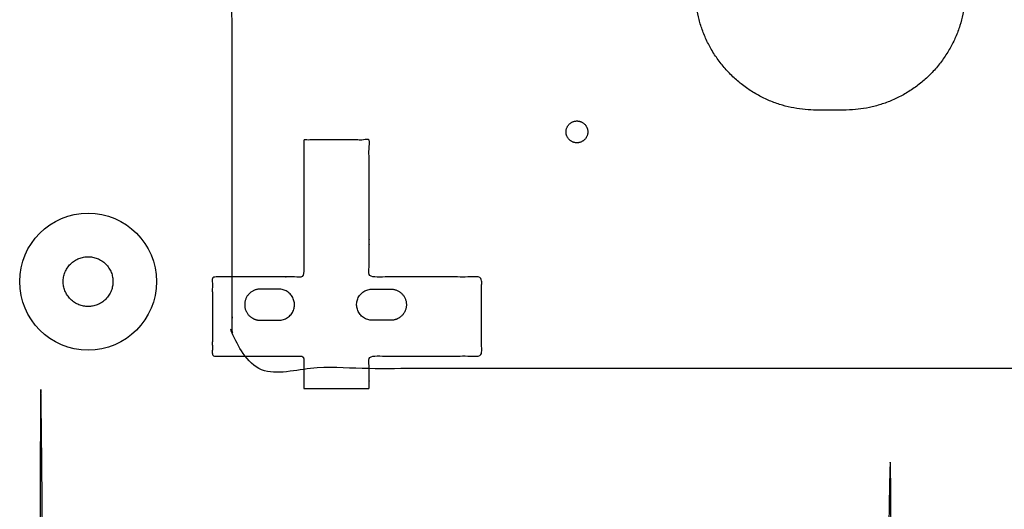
# Model space of a CAD drawing. Header units: millimetres. Extents: x -2435 to 1775, y -250 to 1540.
# Tile 25 of 60: x -1970 to -1812, y 837 to 916. Entities that reach past the tile are written whole.
import ezdxf

# ---------------------------------------------------------------- set-up
doc = ezdxf.new("R2010")
doc.units = ezdxf.units.MM
doc.header["$MEASUREMENT"] = 0
doc.layers.add('Work layer', color=254, linetype='Continuous', true_color=0xdddddd)

msp = doc.modelspace()

# ---------------------------------------------------------------- linework, layer by layer
at = {"layer": 'Work layer'}
msp.add_circle((-1959.243, 873.633), 11, dxfattribs=at)
for points, weights, knots in [([(-1951.238, 923.682), (-1944.405, 923.682), (-1937.571, 923.682), (-1936.071, 923.682), (-1936.071, 922.182), (-1936.071, 891.682), (-1936.071, 861.182), (-1936.071, 859.682), (-1934.571, 859.682), (-1839.905, 859.682), (-1745.238, 859.682), (-1743.738, 859.682), (-1743.738, 861.182), (-1743.738, 891.682), (-1743.738, 922.182), (-1743.738, 923.682), (-1742.238, 923.682), (-1711.738, 923.682), (-1681.238, 923.682), (-1679.738, 923.682), (-1679.738, 925.182), (-1679.738, 1019.849), (-1679.738, 1114.515), (-1679.738, 1116.015), (-1681.238, 1116.015), (-1816.238, 1116.015), (-1951.238, 1116.015), (-1952.738, 1116.015), (-1952.738, 1114.515), (-1952.738, 1019.849), (-1952.738, 925.182), (-1952.738, 923.682), (-1951.238, 923.682)], [1, 1, 1, 0.707106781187, 1, 1, 1, 0.707106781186, 1, 1, 1, 0.707106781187, 1, 1, 1, 0.707106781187, 1, 1, 1, 0.707106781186, 1, 1, 1, 0.707106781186, 1, 1, 1, 0.707106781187, 1, 1, 1, 0.707106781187, 1], [838.1383226, 838.1383226, 838.1383226, 851.8049581, 851.8049581, 854.1611526, 854.1611526, 906.6199703, 906.6199703, 909.3779649, 909.3779649, 1126.3891229, 1126.3891229, 1129.1471175, 1129.1471175, 1181.6059352, 1181.6059352, 1183.9621297, 1183.9621297, 1231.2864121, 1231.2864121, 1233.6426066, 1233.6426066, 1419.0383627, 1419.0383627, 1421.3945572, 1421.3945572, 1619.0953152, 1619.0953152, 1621.4515097, 1621.4515097, 1687.5870861, 1687.5870861, 1689.9432806, 1689.9432806, 1689.9432806]), ([(-1842.155, 901.182), (-1839.905, 901.182), (-1837.655, 901.182), (-1818.155, 901.182), (-1818.155, 920.682), (-1818.155, 940.182), (-1837.655, 940.182), (-1839.905, 940.182), (-1842.155, 940.182), (-1861.655, 940.182), (-1861.655, 920.682), (-1861.655, 901.182), (-1842.155, 901.182)], [1, 1, 1, 0.707106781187, 1, 0.707106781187, 1, 1, 1, 0.707106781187, 1, 0.707106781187, 1], [0, 0, 0, 4.5, 4.5, 34.3451302, 34.3451302, 64.1902604, 64.1902604, 68.6902604, 68.6902604, 98.5353906, 98.5353906, 128.3805208, 128.3805208, 128.3805208]), ([(-1880.655, 895.932), (-1878.905, 895.932), (-1878.905, 897.682), (-1878.905, 899.432), (-1880.655, 899.432), (-1882.405, 899.432), (-1882.405, 897.682), (-1882.405, 895.932), (-1880.655, 895.932)], [1, 0.707106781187, 1, 0.707106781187, 1, 0.707106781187, 1, 0.707106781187, 1], [0, 0, 0, 3.5342917, 3.5342917, 7.0685835, 7.0685835, 10.6028752, 10.6028752, 14.1371669, 14.1371669, 14.1371669]), ([(-1924.571, 861.182), (-1924.571, 861.682), (-1925.071, 861.682), (-1932.171, 861.682), (-1939.271, 861.682), (-1939.271, 868.032), (-1939.271, 874.382), (-1932.171, 874.382), (-1925.071, 874.382), (-1924.571, 874.382), (-1924.571, 874.882), (-1924.571, 885.632), (-1924.571, 896.382), (-1919.321, 896.382), (-1914.071, 896.382), (-1914.071, 885.632), (-1914.071, 874.882), (-1914.071, 874.382), (-1913.571, 874.382), (-1904.774, 874.382), (-1895.976, 874.382), (-1895.976, 868.032), (-1895.976, 861.682), (-1904.774, 861.682), (-1913.571, 861.682), (-1914.071, 861.682), (-1914.071, 861.182), (-1914.071, 858.832), (-1914.071, 856.482), (-1919.321, 856.482), (-1924.571, 856.482), (-1924.571, 858.832), (-1924.571, 861.182)], [1, 0.707106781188, 1, 1, 1, 1, 1, 1, 1, 0.707106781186, 1, 1, 1, 1, 1, 1, 1, 0.707106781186, 1, 1, 1, 1, 1, 1, 1, 0.707106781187, 1, 1, 1, 1, 1, 1, 1], [336.6185837, 336.6185837, 336.6185837, 337.4039819, 337.4039819, 349.5483118, 349.5483118, 362.2483118, 362.2483118, 374.3926417, 374.3926417, 375.1780398, 375.1780398, 391.8823005, 391.8823005, 404.5823005, 404.5823005, 421.2865611, 421.2865611, 422.0719593, 422.0719593, 431.7394851, 431.7394851, 444.4394851, 444.4394851, 454.1070108, 454.1070108, 454.892409, 454.892409, 458.5440381, 458.5440381, 471.2440381, 471.2440381, 474.8956672, 474.8956672, 474.8956672]), ([(-1840.035, 225.217), (-1898.535, 225.217), (-1957.035, 225.217), (-1967.035, 225.217, -3), (-1967.035, 235.217, -3), (-1967.035, 530.217, -3), (-1967.035, 825.217, -3), (-1967.035, 835.217, -3), (-1957.035, 835.217), (-1898.535, 835.217), (-1840.035, 835.217), (-1830.035, 835.217, -3), (-1830.035, 825.217, -3), (-1830.035, 530.217, -3), (-1830.035, 235.217, -3), (-1830.035, 225.217, -3), (-1840.035, 225.217)], [1, 1, 1, 0.707106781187, 1, 1, 1, 0.707106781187, 1, 1, 1, 0.707106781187, 1, 1, 1, 0.707106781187, 1], [-565.9911486, -565.9911486, -565.9911486, -448.9911486, -448.9911486, -291.3582588, -291.3582588, -274.6328898, -274.6328898, -117, -117, 0, 0, 157.6328898, 157.6328898, 174.3582588, 174.3582588, 331.9911486, 331.9911486, 331.9911486]), ([(-1963.243, 873.633), (-1963.243, 869.633), (-1959.243, 869.633), (-1955.243, 869.633), (-1955.243, 873.633), (-1955.243, 877.633), (-1959.243, 877.633), (-1963.243, 877.633), (-1963.243, 873.633)], [1, 0.707106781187, 1, 0.707106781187, 1, 0.707106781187, 1, 0.707106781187, 1], [0, 0, 0, 17.2787596, 17.2787596, 34.5575192, 34.5575192, 51.8362788, 51.8362788, 69.1150384, 69.1150384, 69.1150384]), ([(-1928.571, 872.432), (-1926.071, 872.432), (-1926.071, 869.932), (-1926.071, 867.432), (-1928.571, 867.432), (-1930.071, 867.432), (-1931.571, 867.432), (-1934.071, 867.432), (-1934.071, 869.932), (-1934.071, 872.432), (-1931.571, 872.432), (-1930.071, 872.432), (-1928.571, 872.432)], [1, 0.707106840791, 1, 0.707106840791, 1, 1, 1, 0.707106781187, 1, 0.707106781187, 1, 1, 1], [-6.7544242, -6.7544242, -6.7544242, -4.3196899, -4.3196899, -1.8849556, -1.8849556, 1.1150444, 1.1150444, 5.0420352, 5.0420352, 8.969026, 8.969026, 11.969026, 11.969026, 11.969026]), ([(-1913.571, 872.432), (-1916.071, 872.432), (-1916.071, 869.932), (-1916.071, 867.432), (-1913.571, 867.432), (-1912.071, 867.432), (-1910.571, 867.432), (-1908.071, 867.432), (-1908.071, 869.932), (-1908.071, 872.432), (-1910.571, 872.432), (-1912.071, 872.432), (-1913.571, 872.432)], [1, 0.707106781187, 1, 0.707106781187, 1, 1, 1, 0.707106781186, 1, 0.707106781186, 1, 1, 1], [31.4623875, 31.4623875, 31.4623875, 33.8971218, 33.8971218, 36.3318561, 36.3318561, 39.3318561, 39.3318561, 43.2588469, 43.2588469, 47.1858377, 47.1858377, 50.1858377, 50.1858377, 50.1858377])]:
    msp.add_rational_spline(points, weights, degree=2, knots=knots, dxfattribs=at)

doc.saveas('drawing.dxf')
